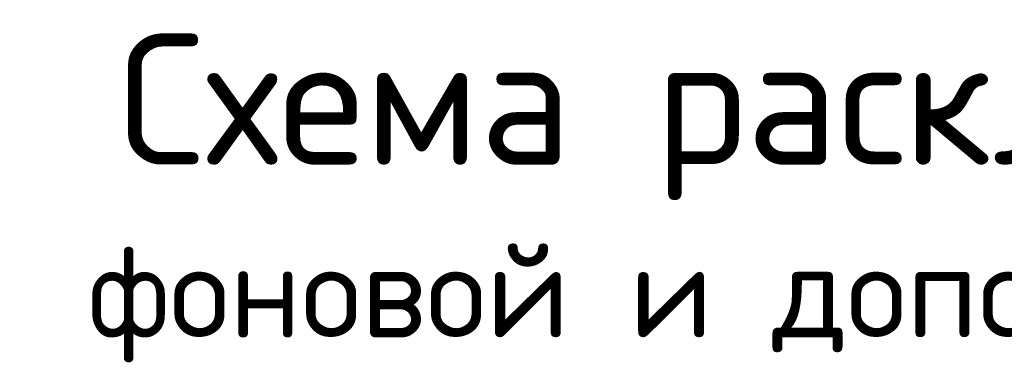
# Model space of a CAD drawing. Header units: metres. Extents: x -38 to 102, y -15 to 21.
# Tile 211 of 229: x 76.158 to 76.554, y 8.525 to 8.665. Entities that reach past the tile are written whole.
import ezdxf

# ---------------------------------------------------------------- set-up
doc = ezdxf.new("R2010")
doc.units = ezdxf.units.M

msp = doc.modelspace()

# ---------------------------------------------------------------- texts
at = {"color": 7, "linetype": 'Continuous', "lineweight": 13, "transparency": 33554687, "insert": (76.64119, 8.65893), "char_height": 0.0525, "width": 1.2320438, "attachment_point": 2, "line_spacing_factor": 0.963855}
msp.add_mtext('\\A1;{\\fISOCPEUR|i0|b0;\\H0.052500;\\W1.000000;\\C7;Схема раскладки стержней}\\P{\\fISOCPEUR|i0|b0;\\H0.037500;\\W1.000000;\\C7;фоновой и дополнительной арматуры}\\P', dxfattribs=at)
msp.add_mtext('\\A1;{\\fISOCPEUR|i0|b0;\\H0.052500;\\W1.000000;\\C7;Схема раскладки стержней}\\P{\\fISOCPEUR|i0|b0;\\H0.037500;\\W1.000000;\\C7;фоновой и дополнительной арматуры}\\P', dxfattribs=at)
msp.add_mtext('\\A1;{\\fISOCPEUR|i0|b0;\\H0.052500;\\W1.000000;\\C7;Схема раскладки стержней}\\P{\\fISOCPEUR|i0|b0;\\H0.037500;\\W1.000000;\\C7;фоновой и дополнительной арматуры}\\P', dxfattribs=at)

doc.saveas('drawing.dxf')
